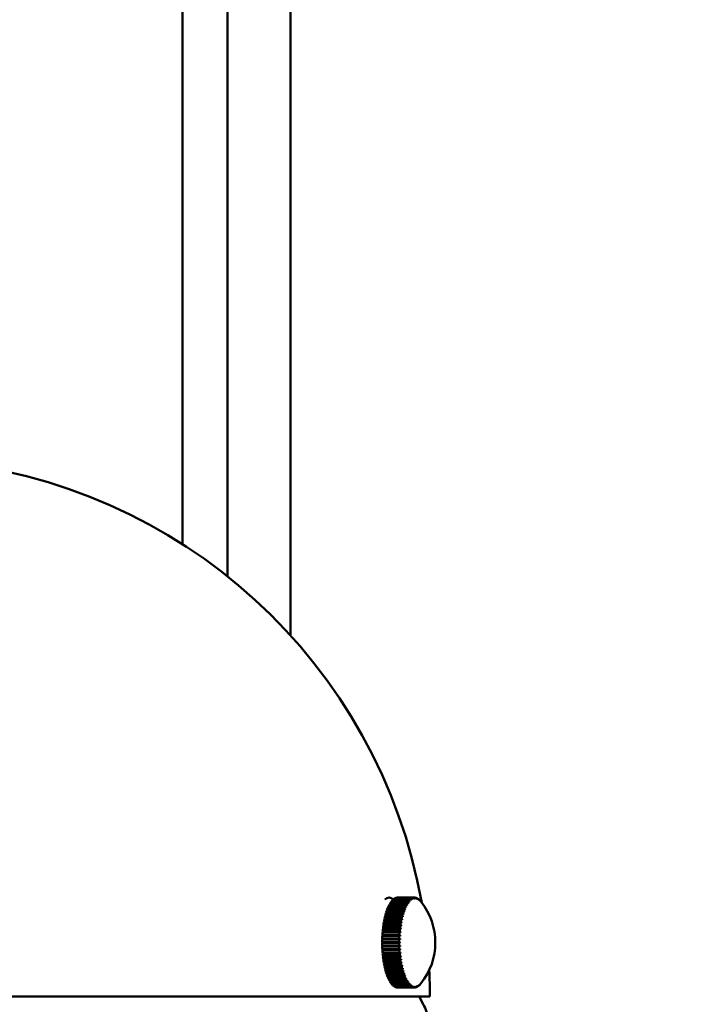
# Model space of a CAD drawing. Header units: millimetres. Extents: x 849 to 4035, y 828 to 3843.
# Tile 50 of 105: x 2337 to 2411, y 1695 to 1805. Entities that reach past the tile are written whole.
import ezdxf

# ---------------------------------------------------------------- set-up
doc = ezdxf.new("R2010")
doc.units = ezdxf.units.MM
doc.header["$LTSCALE"] = 15
doc.layers.add('Widoczne (ISO)', color=7, linetype='Continuous', lineweight=50)
doc.layers.add('Wymiar (ISO)', color=7, linetype='Continuous', lineweight=18)
doc.styles.add('Tekst notatki (ISO)', font='tahoma.ttf')
doc.dimstyles.new('Domyślne (ISO)', dxfattribs={"dimscale": 15, "dimtxt": 3, "dimasz": 3, "dimexe": 3.175, "dimexo": 0, "dimgap": 0.762, "dimtad": 1, "dimdec": 1, "dimlfac": 0.03937, "dimrnd": 1e-08, "dimzin": 0, "dimdsep": 46, "dimtxsty": 'Tekst notatki (ISO)', "dimblk": 'Filled-1', "dimcen": 0.09, "dimdle": 10, "dimse1": 1, "dimse2": 1, "dimclrd": 256, "dimclre": 256, "dimclrt": 256, "dimadec": 0, "dimazin": 0, "dimtfac": 0.666667, "dimtmove": 0, "dimatfit": 3, "dimfxl": 1, "dimtolj": 1, "dimlwd": 15, "dimlwe": 15, "dimarcsym": 0})

# ---------------------------------------------------------------- blocks, each defined once
blk = doc.blocks.new('Filled-1')
at = {"color": 0}
for p, q in [((0, 0), (-1, 0.25)), ((-1, 0.25), (-1, -0.25)), ((-1, 0), (0, 0)), ((-1, -0.25), (0, 0))]:
    blk.add_line(p, q, dxfattribs=at)
at = {"color": 0, "flags": 128}
blk.add_lwpolyline([(-1, -0.25), (0, 0), (-1, 0.25), (-1, -0.25)], dxfattribs=at)
at = {"color": 0}
blk.add_solid([(-1, -0.25), (0, 0), (-1, 0.25), (-1, -0.25)], dxfattribs=at)
blk = doc.blocks.new('*D6')
at = {"layer": 'Defpoints', "color": 0, "transparency": 16777216}
for p in [(2539.48, 1773.6), (2826.63, 1773.6), (2278.48, 1176.06)]:
    blk.add_point(p, dxfattribs=at)
at = {"layer": 'Wymiar (ISO)', "lineweight": 15, "transparency": 16777216}
blk.add_line((2826.63, 1221.06), (2826.63, 1728.6), dxfattribs=at)
at = {"layer": 'Wymiar (ISO)', "lineweight": 15, "transparency": 16777216, "xscale": 45, "yscale": 45, "zscale": 45}
for p, rotation in [((2826.63, 1773.6), 90), ((2826.63, 1176.06), 270)]:
    blk.add_blockref('Filled-1', p, dxfattribs=dict(at, rotation=rotation))
at = {"layer": 'Wymiar (ISO)', "lineweight": 18, "transparency": 16777216, "insert": (2692.21, 1366.31), "char_height": 45, "attachment_point": 1, "rotation": 90, "style": 'Tekst notatki (ISO)'}
blk.add_mtext('\\A1;23.5\\P598 mm', dxfattribs=at)
blk = doc.blocks.new('*D7')
at = {"layer": 'Defpoints', "color": 0, "transparency": 16777216}
for p in [(2505.32, 2308.97), (3058.48, 2308.97), (2278.48, 1176.06)]:
    blk.add_point(p, dxfattribs=at)
at = {"layer": 'Wymiar (ISO)', "lineweight": 15, "transparency": 16777216}
blk.add_line((3058.48, 1221.06), (3058.48, 2263.97), dxfattribs=at)
at = {"layer": 'Wymiar (ISO)', "lineweight": 15, "transparency": 16777216, "xscale": 45, "yscale": 45, "zscale": 45}
for p, rotation in [((3058.48, 2308.97), 90), ((3058.48, 1176.06), 270)]:
    blk.add_blockref('Filled-1', p, dxfattribs=dict(at, rotation=rotation))
at = {"layer": 'Wymiar (ISO)', "lineweight": 18, "transparency": 16777216, "insert": (2924.33, 1618.7), "char_height": 45, "attachment_point": 1, "rotation": 90, "style": 'Tekst notatki (ISO)'}
blk.add_mtext('\\A1;44.6\\P1133 mm', dxfattribs=at)

msp = doc.modelspace()

# ---------------------------------------------------------------- linework, layer by layer
at = {"layer": 'Widoczne (ISO)'}
for p, q in [((2354.98, 2273.6), (2354.98, 1746.38)), ((2359.98, 2273.6), (2359.98, 1742.8)), ((2366.98, 2273.6), (2366.98, 1736.24)), ((2377.95, 1707.06), (2377.97, 1707.06)), ((2378.27, 1706.7), (2380.15, 1706.7)), ((2378.28, 1706.66), (2378.27, 1706.7)), ((2380.25, 1706.8), (2378.37, 1706.8)), ((2378.4, 1706.83), (2380.28, 1706.83)), ((2378.4, 1706.8), (2378.4, 1706.83)), ((2380.38, 1706.91), (2378.5, 1706.91)), ((2378.53, 1706.94), (2380.41, 1706.94)), ((2378.53, 1706.91), (2378.53, 1706.94)), ((2380.51, 1706.99), (2378.63, 1706.99)), ((2378.66, 1707.01), (2380.54, 1707.01)), ((2378.66, 1706.99), (2378.66, 1707.01)), ((2380.64, 1707.04), (2378.76, 1707.04)), ((2378.79, 1707.05), (2380.67, 1707.05)), ((2378.79, 1707.04), (2378.79, 1707.05)), ((2380.77, 1707.06), (2378.89, 1707.06)), ((2380.31, 1706.74), (2380.34, 1706.74)), ((2380.45, 1706.84), (2380.46, 1706.84)), ((2380.77, 1707.06), (2380.81, 1707.06)), ((2380.92, 1707.04), (2380.94, 1707.04)), ((2381.06, 1706.99), (2381.08, 1706.99)), ((2381.19, 1706.91), (2381.21, 1706.91)), ((2381.33, 1706.8), (2381.34, 1706.8)), ((2377.71, 1705.64), (2379.59, 1705.64)), ((2377.74, 1705.57), (2377.71, 1705.64)), ((2379.67, 1705.83), (2377.79, 1705.83)), ((2377.81, 1705.9), (2379.69, 1705.9)), ((2377.83, 1705.83), (2377.81, 1705.9)), ((2379.77, 1706.08), (2377.89, 1706.08)), ((2377.92, 1706.14), (2379.8, 1706.14)), ((2377.93, 1706.08), (2377.92, 1706.14)), ((2379.88, 1706.3), (2378, 1706.3)), ((2378.03, 1706.35), (2379.91, 1706.35)), ((2378.04, 1706.3), (2378.03, 1706.35)), ((2380, 1706.5), (2378.12, 1706.5)), ((2378.15, 1706.54), (2380.03, 1706.54)), ((2378.16, 1706.5), (2378.15, 1706.54)), ((2380.12, 1706.66), (2378.24, 1706.66)), ((2379.68, 1705.82), (2379.78, 1705.82)), ((2379.8, 1706.06), (2379.88, 1706.06)), ((2379.92, 1706.27), (2379.99, 1706.27)), ((2380.05, 1706.45), (2380.1, 1706.45)), ((2380.18, 1706.61), (2380.22, 1706.61)), ((2381.46, 1706.66), (2381.46, 1706.66)), ((2379.32, 1704.64), (2377.44, 1704.64)), ((2377.46, 1704.72), (2379.34, 1704.72)), ((2377.49, 1704.67), (2377.46, 1704.72)), ((2377.48, 1704.64), (2377.49, 1704.67)), ((2377.49, 1704.67), (2379.44, 1704.67)), ((2379.4, 1704.96), (2377.52, 1704.96)), ((2377.54, 1705.05), (2379.42, 1705.05)), ((2377.57, 1704.99), (2377.54, 1705.05)), ((2377.56, 1704.96), (2377.57, 1704.99)), ((2377.57, 1704.99), (2379.51, 1704.99)), ((2379.48, 1705.27), (2377.6, 1705.27)), ((2377.62, 1705.35), (2379.5, 1705.35)), ((2377.65, 1705.29), (2377.62, 1705.35)), ((2377.64, 1705.27), (2377.65, 1705.29)), ((2377.65, 1705.29), (2379.59, 1705.29)), ((2379.57, 1705.57), (2377.69, 1705.57)), ((2377.74, 1705.57), (2377.74, 1705.57)), ((2379.57, 1705.57), (2379.68, 1705.57)), ((2379.16, 1703.56), (2377.28, 1703.56)), ((2377.29, 1703.66), (2379.17, 1703.66)), ((2377.32, 1703.63), (2377.29, 1703.66)), ((2377.31, 1703.56), (2377.32, 1703.63)), ((2379.2, 1703.93), (2377.32, 1703.93)), ((2377.32, 1703.63), (2379.27, 1703.63)), ((2377.34, 1704.03), (2379.22, 1704.03)), ((2377.37, 1703.99), (2377.34, 1704.03)), ((2377.36, 1703.93), (2377.37, 1703.99)), ((2377.37, 1703.99), (2379.31, 1703.99)), ((2379.26, 1704.29), (2377.38, 1704.29)), ((2377.39, 1704.38), (2379.27, 1704.38)), ((2377.43, 1704.34), (2377.39, 1704.38)), ((2377.42, 1704.29), (2377.43, 1704.34)), ((2377.43, 1704.34), (2379.37, 1704.34)), ((2379.08, 1702.41), (2377.2, 1702.41)), ((2377.21, 1702.51), (2379.09, 1702.51)), ((2377.24, 1702.5), (2377.21, 1702.51)), ((2377.22, 1702.9), (2379.1, 1702.9)), ((2377.26, 1702.88), (2377.22, 1702.9)), ((2379.1, 1702.8), (2377.22, 1702.8)), ((2379.12, 1703.19), (2377.24, 1703.19)), ((2377.24, 1702.5), (2379.19, 1702.5)), ((2377.24, 1702.41), (2377.24, 1702.5)), ((2377.25, 1703.28), (2379.13, 1703.28)), ((2377.28, 1703.26), (2377.25, 1703.28)), ((2377.25, 1702.8), (2377.26, 1702.88)), ((2377.26, 1702.88), (2379.2, 1702.88)), ((2377.28, 1703.26), (2379.23, 1703.26)), ((2377.28, 1703.19), (2377.28, 1703.26)), ((2377.2, 1702.12), (2379.08, 1702.12)), ((2377.23, 1702.12), (2377.2, 1702.12)), ((2379.08, 1702.02), (2377.2, 1702.02)), ((2377.2, 1701.72), (2379.08, 1701.72)), ((2377.21, 1701.63), (2377.24, 1701.63)), ((2379.09, 1701.63), (2377.21, 1701.63)), ((2377.22, 1701.33), (2379.1, 1701.33)), ((2377.22, 1701.24), (2377.26, 1701.25)), ((2379.1, 1701.24), (2377.22, 1701.24)), ((2377.23, 1702.12), (2379.18, 1702.12)), ((2377.23, 1702.02), (2377.23, 1702.12)), ((2377.24, 1701.63), (2377.24, 1701.72)), ((2379.19, 1701.63), (2377.24, 1701.63)), ((2377.26, 1701.25), (2377.25, 1701.33)), ((2379.2, 1701.25), (2377.26, 1701.25)), ((2377.24, 1700.95), (2379.12, 1700.95)), ((2377.25, 1700.85), (2377.28, 1700.87)), ((2379.13, 1700.85), (2377.25, 1700.85)), ((2377.28, 1700.87), (2377.28, 1700.95)), ((2379.23, 1700.87), (2377.28, 1700.87)), ((2377.28, 1700.57), (2379.16, 1700.57)), ((2377.29, 1700.47), (2377.32, 1700.51)), ((2379.17, 1700.47), (2377.29, 1700.47)), ((2377.32, 1700.51), (2377.31, 1700.57)), ((2379.27, 1700.51), (2377.32, 1700.51)), ((2377.32, 1700.2), (2379.2, 1700.2)), ((2377.34, 1700.11), (2377.37, 1700.15)), ((2377.37, 1700.15), (2377.36, 1700.2)), ((2379.31, 1700.15), (2377.37, 1700.15)), ((2379.21, 1700.11), (2377.34, 1700.11)), ((2377.38, 1699.84), (2379.26, 1699.84)), ((2377.39, 1699.75), (2377.42, 1699.8)), ((2379.27, 1699.75), (2377.39, 1699.75)), ((2377.42, 1699.8), (2377.42, 1699.84)), ((2379.37, 1699.8), (2377.42, 1699.8)), ((2377.44, 1699.5), (2379.32, 1699.5)), ((2377.46, 1699.41), (2377.49, 1699.46)), ((2379.34, 1699.41), (2377.46, 1699.41)), ((2377.49, 1699.46), (2377.48, 1699.5)), ((2379.43, 1699.46), (2377.49, 1699.46)), ((2377.51, 1699.17), (2379.39, 1699.17)), ((2377.54, 1699.09), (2377.56, 1699.15)), ((2379.41, 1699.09), (2377.54, 1699.09)), ((2377.56, 1699.15), (2377.56, 1699.17)), ((2379.51, 1699.15), (2377.56, 1699.15)), ((2377.6, 1698.86), (2379.48, 1698.86)), ((2377.62, 1698.78), (2377.65, 1698.85)), ((2379.5, 1698.78), (2377.62, 1698.78)), ((2377.65, 1698.85), (2377.64, 1698.86)), ((2379.59, 1698.85), (2377.65, 1698.85)), ((2377.69, 1698.57), (2379.57, 1698.57)), ((2377.71, 1698.49), (2377.74, 1698.57)), ((2379.59, 1698.49), (2377.71, 1698.49)), ((2379.68, 1698.57), (2377.74, 1698.57)), ((2377.74, 1698.57), (2377.74, 1698.57)), ((2377.78, 1698.3), (2379.66, 1698.3)), ((2377.81, 1698.23), (2377.83, 1698.3)), ((2379.69, 1698.23), (2377.81, 1698.23)), ((2377.89, 1698.05), (2379.77, 1698.05)), ((2377.92, 1697.99), (2377.93, 1698.05)), ((2379.8, 1697.99), (2377.92, 1697.99)), ((2379.78, 1698.31), (2379.68, 1698.31)), ((2379.88, 1698.07), (2379.8, 1698.07)), ((2378, 1697.83), (2379.88, 1697.83)), ((2378.03, 1697.78), (2378.04, 1697.83)), ((2379.91, 1697.78), (2378.03, 1697.78)), ((2378.12, 1697.63), (2380, 1697.63)), ((2378.15, 1697.59), (2378.15, 1697.63)), ((2380.03, 1697.59), (2378.15, 1697.59)), ((2378.24, 1697.46), (2380.12, 1697.46)), ((2378.27, 1697.43), (2378.27, 1697.46)), ((2380.15, 1697.43), (2378.27, 1697.43)), ((2378.36, 1697.32), (2380.24, 1697.32)), ((2378.4, 1697.29), (2378.4, 1697.32)), ((2380.27, 1697.29), (2378.4, 1697.29)), ((2378.49, 1697.21), (2380.37, 1697.21)), ((2378.53, 1697.19), (2378.53, 1697.21)), ((2380.4, 1697.19), (2378.53, 1697.19)), ((2378.62, 1697.13), (2380.5, 1697.13)), ((2378.66, 1697.12), (2378.66, 1697.13)), ((2380.54, 1697.12), (2378.66, 1697.12)), ((2378.76, 1697.08), (2380.64, 1697.08)), ((2378.79, 1697.07), (2378.79, 1697.08)), ((2380.67, 1697.07), (2378.79, 1697.07)), ((2378.89, 1697.06), (2380.77, 1697.06)), ((2378.92, 1697.06), (2378.92, 1697.06)), ((2380.8, 1697.06), (2378.92, 1697.06)), ((2379.99, 1697.86), (2379.92, 1697.86)), ((2380.1, 1697.68), (2380.05, 1697.68)), ((2380.22, 1697.52), (2380.18, 1697.52)), ((2380.34, 1697.39), (2380.31, 1697.39)), ((2380.46, 1697.29), (2380.44, 1697.29)), ((2380.94, 1697.08), (2380.91, 1697.08)), ((2381.07, 1697.13), (2381.05, 1697.13)), ((2381.2, 1697.21), (2381.19, 1697.21)), ((2381.33, 1697.32), (2381.32, 1697.32)), ((2381.46, 1697.46), (2381.46, 1697.46)), ((2263.01, 1696.06), (2382.51, 1696.06)), ((2381.32, 1696.06), (2381.77, 1695.19))]:
    msp.add_line(p, q, dxfattribs=at)
for centre, radius, start, end in [((2322.76, 1696.06), 59.75, 10.0517, 85.1998), ((2375.86, 1702.06), 7.25, 321.155, 38.6564), ((2322.76, 1696.06), 59.75, 0, 2.8436), ((2377.34, 1692.88), 5, 7.1241, 27.4943)]:
    msp.add_arc(centre, radius, start, end, dxfattribs=at)
for centre, major_axis, ratio, start_param, end_param in [((2377.97, 1702.06), (0, 5), 0.34202, 6.004858, 6.572872), ((2378.91, 1702.06), (0, 5), 0.34202, 0.322959, 0.381498), ((2378.91, 1702.06), (0, 5), 0.34202, 0.244419, 0.302958), ((2378.91, 1702.06), (0, 5), 0.34202, 0.165879, 0.224419), ((2378.91, 1702.06), (0, 5), 0.34202, 0.087339, 0.145879), ((2378.91, 1702.06), (0, 5), 0.34202, 0.0088, 0.067339), ((2380.79, 1702.06), (0, 5), 0.34202, 0.322959, 0.381498), ((2375.87, 1702.08), (5.58, -4.63), 0.868594, 1.507241, 1.522779), ((2375.84, 1702.05), (-4.98, 5.27), 0.894049, 4.755743, 4.77128), ((2380.79, 1702.06), (0, 5), 0.34202, 0.244419, 0.302958), ((2375.87, 1702.08), (4.98, -5.27), 0.894049, 1.61415, 1.629687), ((2380.86, 1702.06), (0, 4.92), 0.34202, 0.302791, 0.323126), ((2375.84, 1702.05), (-4.15, 5.94), 0.913992, 4.88982, 4.905357), ((2380.79, 1702.06), (0, 5), 0.34202, 0.165879, 0.224419), ((2375.87, 1702.07), (4.15, -5.94), 0.913992, 1.748227, 1.763765), ((2380.86, 1702.06), (0, 4.92), 0.34202, 0.224252, 0.244586), ((2375.84, 1702.05), (-3.03, 6.59), 0.928299, 5.054664, 5.070201), ((2380.79, 1702.06), (0, 5), 0.34202, 0.087339, 0.145879), ((2375.87, 1702.07), (3.03, -6.59), 0.928299, 1.913071, 1.928608), ((2380.86, 1702.06), (0, 4.92), 0.34202, 0.145712, 0.166046), ((2375.84, 1702.06), (-1.6, 7.07), 0.936884, 5.248669, 5.264206), ((2380.79, 1702.06), (0, 5), 0.34202, 0.0088, 0.067339), ((2375.87, 1702.07), (1.6, -7.07), 0.936884, 2.107076, 2.122613), ((2380.86, 1702.06), (0, 4.92), 0.34202, 0.067172, 0.087506), ((2375.84, 1702.06), (0.03, 7.25), 0.939692, 5.461138, 5.476676), ((2375.87, 1702.06), (-0.03, -7.25), 0.939692, 2.319546, 2.335083), ((2380.79, 1702.06), (0, 5), 0.34202, 6.213445, 6.271984), ((2380.86, 1702.06), (0, 4.92), 0.34202, 6.271817, 6.292152), ((2375.84, 1702.07), (1.65, 7.06), 0.936707, 5.673296, 5.688833), ((2375.87, 1702.06), (-1.65, -7.06), 0.936707, 2.531703, 2.54724), ((2380.79, 1702.06), (0, 5), 0.34202, 6.134905, 6.193445), ((2380.86, 1702.06), (0, 4.92), 0.34202, 6.193278, 6.213612), ((2375.84, 1702.07), (3.07, 6.57), 0.927946, 5.866516, 5.882053), ((2375.87, 1702.05), (-3.07, -6.57), 0.927946, 2.724923, 2.74046), ((2380.79, 1702.06), (0, 5), 0.34202, 6.056365, 6.114905), ((2380.86, 1702.06), (0, 4.92), 0.34202, 6.114738, 6.135072), ((2375.84, 1702.07), (4.18, 5.92), 0.913465, 6.030404, 6.045942), ((2375.87, 1702.05), (4.18, 5.92), 0.913465, 6.030404, 6.045942), ((2380.79, 1702.06), (0, 5), 0.34202, 5.977826, 6.036365), ((2380.86, 1702.06), (0, 4.92), 0.34202, 6.036198, 6.056532), ((2375.84, 1702.08), (5, 5.25), 0.893351, 6.163583, 6.17912), ((2375.87, 1702.05), (5, 5.25), 0.893351, 6.163583, 6.17912), ((2380.79, 1702.06), (0, 5), 0.34202, 5.899286, 5.957825), ((2380.86, 1702.06), (0, 4.92), 0.34202, 5.957658, 5.977993), ((2375.84, 1702.08), (5.6, 4.61), 0.86773, 6.26974, 6.285277), ((2378.91, 1702.06), (0, 5), 0.34202, 0.715658, 0.774197), ((2378.91, 1702.06), (0, 5), 0.34202, 0.637118, 0.695658), ((2378.91, 1702.06), (0, 5), 0.34202, 0.558578, 0.617118), ((2378.91, 1702.06), (0, 5), 0.34202, 0.480038, 0.538578), ((2378.91, 1702.06), (0, 5), 0.34202, 0.401499, 0.460038), ((2380.79, 1702.06), (0, 5), 0.34202, 0.715658, 0.774197), ((2375.87, 1702.1), (6.86, -2.35), 0.66526, 1.221303, 1.23684), ((2375.84, 1702.03), (-6.73, 2.7), 0.71528, 4.398459, 4.413997), ((2380.79, 1702.06), (0, 5), 0.34202, 0.637118, 0.695658), ((2375.87, 1702.09), (6.73, -2.7), 0.71528, 1.256867, 1.272404), ((2380.86, 1702.06), (0, -4.92), 0.34202, 3.837083, 3.857418), ((2375.84, 1702.03), (-6.56, 3.09), 0.76089, 4.442218, 4.457756), ((2380.79, 1702.06), (0, 5), 0.34202, 0.558578, 0.617118), ((2375.87, 1702.09), (6.56, -3.09), 0.76089, 1.300626, 1.316163), ((2380.86, 1702.06), (0, -4.92), 0.34202, 3.758543, 3.778878), ((2375.84, 1702.04), (-6.33, 3.54), 0.801809, 4.496401, 4.511938), ((2380.79, 1702.06), (0, 5), 0.34202, 0.480038, 0.538578), ((2375.87, 1702.09), (6.33, -3.54), 0.801809, 1.354809, 1.370346), ((2380.86, 1702.06), (0, -4.92), 0.34202, 3.680003, 3.700338), ((2375.84, 1702.04), (-6.01, 4.05), 0.837784, 4.56398, 4.579517), ((2380.79, 1702.06), (0, 5), 0.34202, 0.401499, 0.460038), ((2375.87, 1702.08), (6.01, -4.05), 0.837784, 1.422387, 1.437925), ((2380.86, 1702.06), (0, -4.92), 0.34202, 3.601464, 3.621798), ((2375.84, 1702.04), (-5.58, 4.63), 0.868594, 4.648834, 4.664371), ((2380.86, 1702.06), (0, 4.92), 0.34202, 0.381331, 0.401666), ((2375.87, 1702.04), (5.6, 4.61), 0.86773, 6.26974, 6.285277), ((2380.86, 1702.06), (0, 4.92), 0.34202, 5.879118, 5.899453), ((2378.91, 1702.06), (0, 5), 0.34202, 1.029817, 1.088357), ((2378.91, 1702.06), (0, 5), 0.34202, 0.951277, 1.009817), ((2378.91, 1702.06), (0, 5), 0.34202, 0.872737, 0.931277), ((2378.91, 1702.06), (0, 5), 0.34202, 0.794198, 0.852737), ((2380.79, 1702.06), (0, 5), 0.34202, 1.029817, 1.088357), ((2375.85, 1702.02), (-7.09, 1.49), 0.49195, 4.290766, 4.306304), ((2380.79, 1702.06), (0, 5), 0.34202, 0.951277, 1.009817), ((2375.86, 1702.1), (7.09, -1.49), 0.49195, 1.149174, 1.164711), ((2375.85, 1702.02), (-7.03, 1.75), 0.55325, 4.310134, 4.325671), ((2380.79, 1702.06), (0, 5), 0.34202, 0.872737, 0.931277), ((2375.87, 1702.1), (7.03, -1.75), 0.55325, 1.168542, 1.184079), ((2380.86, 1702.06), (0, -4.92), 0.34202, 4.151242, 4.171577), ((2375.84, 1702.02), (-6.96, 2.04), 0.611139, 4.333867, 4.349405), ((2380.86, 1702.06), (0, -4.92), 0.34202, 4.072703, 4.093037), ((2380.79, 1702.06), (0, 5), 0.34202, 0.794198, 0.852737), ((2375.87, 1702.1), (6.96, -2.04), 0.611139, 1.192275, 1.207812), ((2375.84, 1702.03), (-6.86, 2.35), 0.66526, 4.362896, 4.378433), ((2380.86, 1702.06), (0, -4.92), 0.34202, 3.994163, 4.014497), ((2380.86, 1702.06), (0, -4.92), 0.34202, 3.915623, 3.935957), ((2378.91, 1702.06), (0, 5), 0.34202, 1.265437, 1.323976), ((2378.91, 1702.06), (0, 5), 0.34202, 1.186897, 1.245436), ((2378.91, 1702.06), (0, 5), 0.34202, 1.108357, 1.166896), ((2380.79, 1702.06), (0, 5), 0.34202, 1.265437, 1.323976), ((2375.85, 1702.01), (-7.21, 0.8), 0.291454, 4.252679, 4.268216), ((2380.79, 1702.06), (0, 5), 0.34202, 1.186897, 1.245436), ((2375.86, 1702.11), (7.21, -0.8), 0.291454, 1.111086, 1.126623), ((2375.85, 1702.02), (-7.18, 1.02), 0.360647, 4.262501, 4.278038), ((2380.79, 1702.06), (0, 5), 0.34202, 1.108357, 1.166896), ((2375.86, 1702.11), (7.18, -1.02), 0.360647, 1.120908, 1.136445), ((2375.85, 1702.02), (-7.14, 1.25), 0.427616, 4.275064, 4.290602), ((2380.86, 1702.06), (0, -4.92), 0.34202, 4.386862, 4.407196), ((2375.86, 1702.11), (7.14, -1.25), 0.427616, 1.133472, 1.149009), ((2380.86, 1702.06), (0, -4.92), 0.34202, 4.308322, 4.328656), ((2380.86, 1702.06), (0, -4.92), 0.34202, 4.229782, 4.250117), ((2378.91, 1702.06), (0, 5), 0.34202, 1.501056, 1.559596), ((2378.91, 1702.06), (0, 5), 0.34202, 1.422516, 1.481056), ((2378.91, 1702.06), (0, 5), 0.34202, 1.343976, 1.402516), ((2375.85, 1702.01), (-7.25, 0.2), 0.074852, 4.237133, 4.25267), ((2380.79, 1702.06), (0, 5), 0.34202, 1.501056, 1.559596), ((2380.79, 1702.06), (0, 5), 0.34202, 1.422516, 1.481056), ((2375.86, 1702.11), (7.25, -0.2), 0.074852, 1.095541, 1.111078), ((2380.79, 1702.06), (0, 5), 0.34202, 1.343976, 1.402516), ((2375.86, 1702.11), (7.24, -0.4), 0.148115, 1.098579, 1.114116), ((2375.85, 1702.01), (-7.24, 0.4), 0.148115, 4.240171, 4.255709), ((2375.85, 1702.01), (-7.23, 0.6), 0.220464, 4.245306, 4.260843), ((2375.86, 1702.11), (7.23, -0.6), 0.220464, 1.103713, 1.11925), ((2380.86, 1702.06), (0, -4.92), 0.34202, 4.622481, 4.642816), ((2380.86, 1702.06), (0, -4.92), 0.34202, 4.543941, 4.564276), ((2380.86, 1702.06), (0, -4.92), 0.34202, 4.465402, 4.485736), ((2378.91, 1702.06), (0, 5), 0.34202, 1.579596, 1.638135), ((2378.91, 1702.06), (0, 5), 0.34202, 1.658136, 1.716675), ((2378.91, 1702.06), (0, 5), 0.34202, 1.736675, 1.795215), ((2375.86, 1702.11), (7.25, 0), 0.001128, 1.094517, 1.110054), ((2375.86, 1702.01), (-7.25, 0), 0.001128, 4.236109, 4.251646), ((2380.79, 1702.06), (0, 5), 0.34202, 1.579596, 1.638135), ((2375.85, 1702.11), (7.25, 0.19), 0.072603, 5.172168, 5.187706), ((2375.86, 1702.01), (-7.25, -0.19), 0.072603, 2.030576, 2.046113), ((2380.79, 1702.06), (0, 5), 0.34202, 1.658136, 1.716675), ((2375.85, 1702.11), (7.24, 0.39), 0.145886, 5.169193, 5.18473), ((2375.86, 1702.01), (-7.24, -0.39), 0.145886, 2.0276, 2.043137), ((2380.79, 1702.06), (0, 5), 0.34202, 1.736675, 1.795215), ((2380.86, 1702.06), (0, -4.92), 0.34202, 4.701021, 4.721356), ((2380.86, 1702.06), (0, -4.92), 0.34202, 4.779561, 4.799895), ((2380.86, 1702.06), (0, -4.92), 0.34202, 4.858101, 4.878435), ((2378.91, 1702.06), (0, 5), 0.34202, 1.815215, 1.873755), ((2378.91, 1702.06), (0, 5), 0.34202, 1.893755, 1.952295), ((2375.85, 1702.11), (7.23, 0.59), 0.21827, 5.164124, 5.179661), ((2375.86, 1702.01), (-7.23, -0.59), 0.21827, 2.022531, 2.038069), ((2380.79, 1702.06), (0, 5), 0.34202, 1.815215, 1.873755), ((2375.85, 1702.11), (7.21, 0.8), 0.289308, 5.156822, 5.17236), ((2375.86, 1702.01), (-7.21, -0.8), 0.289308, 2.01523, 2.030767), ((2380.79, 1702.06), (0, 5), 0.34202, 1.893755, 1.952295), ((2375.85, 1702.11), (7.18, 1.01), 0.358562, 5.147079, 5.162617), ((2375.86, 1702.02), (-7.18, -1.01), 0.358562, 2.005487, 2.021024), ((2380.86, 1702.06), (0, -4.92), 0.34202, 4.936641, 4.956975), ((2380.86, 1702.06), (0, -4.92), 0.34202, 5.01518, 5.035515), ((2380.86, 1702.06), (0, -4.92), 0.34202, 5.09372, 5.114055), ((2378.91, 1702.06), (0, 5), 0.34202, 1.972295, 2.030834), ((2378.91, 1702.06), (0, 5), 0.34202, 2.050835, 2.109374), ((2378.91, 1702.06), (0, 5), 0.34202, 2.129375, 2.187914), ((2378.91, 1702.06), (0, 5), 0.34202, 2.207914, 2.266454), ((2380.79, 1702.06), (0, 5), 0.34202, 1.972295, 2.030834), ((2375.85, 1702.11), (7.14, 1.24), 0.425606, 5.134605, 5.150142), ((2375.86, 1702.02), (-7.14, -1.24), 0.425606, 1.993012, 2.008549), ((2380.79, 1702.06), (0, 5), 0.34202, 2.050835, 2.109374), ((2375.85, 1702.1), (7.1, 1.48), 0.490026, 5.119006, 5.134543), ((2375.86, 1702.02), (-7.1, -1.48), 0.490026, 1.977413, 1.99295), ((2380.79, 1702.06), (0, 5), 0.34202, 2.129375, 2.187914), ((2380.86, 1702.06), (0, -4.92), 0.34202, 5.17226, 5.192594), ((2375.85, 1702.1), (7.04, 1.74), 0.551424, 5.099759, 5.115297), ((2375.87, 1702.02), (-7.04, -1.74), 0.551424, 1.958167, 1.973704), ((2380.79, 1702.06), (0, 5), 0.34202, 2.207914, 2.266454), ((2380.86, 1702.06), (0, -4.92), 0.34202, 5.2508, 5.271134), ((2380.86, 1702.06), (0, -4.92), 0.34202, 5.32934, 5.349674), ((2378.91, 1702.06), (0, 5), 0.34202, 2.286454, 2.344994), ((2378.91, 1702.06), (0, 5), 0.34202, 2.364994, 2.423533), ((2378.91, 1702.06), (0, 5), 0.34202, 2.443534, 2.502073), ((2378.91, 1702.06), (0, 5), 0.34202, 2.522074, 2.580613), ((2375.84, 1702.1), (6.96, 2.03), 0.609423, 5.076172, 5.091709), ((2375.87, 1702.02), (-6.96, -2.03), 0.609423, 1.934579, 1.950117), ((2380.79, 1702.06), (0, 5), 0.34202, 2.286454, 2.344994), ((2380.86, 1702.06), (0, -4.92), 0.34202, 5.407879, 5.428214), ((2375.84, 1702.1), (6.86, 2.34), 0.663665, 5.047322, 5.062859), ((2375.87, 1702.03), (-6.86, -2.34), 0.663665, 1.905729, 1.921267), ((2380.79, 1702.06), (0, 5), 0.34202, 2.364994, 2.423533), ((2380.86, 1702.06), (0, -4.92), 0.34202, 5.486419, 5.506754), ((2375.84, 1702.09), (6.73, 2.69), 0.713815, 5.01198, 5.027518), ((2375.87, 1702.03), (-6.73, -2.69), 0.713815, 1.870388, 1.885925), ((2380.79, 1702.06), (0, 5), 0.34202, 2.443534, 2.502073), ((2380.86, 1702.06), (0, -4.92), 0.34202, 5.564959, 5.585294), ((2375.84, 1702.09), (6.56, 3.08), 0.759564, 4.968502, 4.984039), ((2375.87, 1702.03), (-6.56, -3.08), 0.759564, 1.826909, 1.842446), ((2380.79, 1702.06), (0, 5), 0.34202, 2.522074, 2.580613), ((2380.86, 1702.06), (0, -4.92), 0.34202, 5.643499, 5.663833), ((2378.91, 1702.06), (0, 5), 0.34202, 2.600613, 2.659153), ((2378.91, 1702.06), (0, 5), 0.34202, 2.679153, 2.737693), ((2378.91, 1702.06), (0, -5), 0.34202, 5.899286, 5.957825), ((2378.91, 1702.06), (0, -5), 0.34202, 5.977826, 6.036365), ((2378.91, 1702.06), (0, -5), 0.34202, 6.056365, 6.114905), ((2378.91, 1702.06), (0, -5), 0.34202, 6.134905, 6.193445), ((2378.91, 1702.06), (0, -5), 0.34202, 6.213445, 6.271984), ((2375.84, 1702.09), (6.33, 3.53), 0.80063, 4.914677, 4.930215), ((2375.87, 1702.04), (-6.33, -3.53), 0.80063, 1.773085, 1.788622), ((2380.79, 1702.06), (0, 5), 0.34202, 2.600613, 2.659153), ((2380.86, 1702.06), (0, -4.92), 0.34202, 5.722039, 5.742373), ((2375.84, 1702.08), (6.02, 4.03), 0.836759, 4.847561, 4.863098), ((2375.87, 1702.04), (-6.02, -4.03), 0.836759, 1.705968, 1.721505), ((2380.79, 1702.06), (0, 5), 0.34202, 2.679153, 2.737693), ((2380.86, 1702.06), (0, -4.92), 0.34202, 5.800579, 5.820913), ((2375.84, 1702.08), (5.6, 4.61), 0.86773, 4.763302, 4.778839), ((2375.87, 1702.04), (-5.6, -4.61), 0.86773, 1.621709, 1.637246), ((2380.79, 1702.06), (0, -5), 0.34202, 5.899286, 5.957825), ((2380.86, 1702.06), (0, -4.92), 0.34202, 5.879118, 5.899453), ((2375.84, 1702.08), (5, 5.25), 0.893351, 4.657144, 4.672682), ((2375.87, 1702.05), (-5, -5.25), 0.893351, 1.515552, 1.531089), ((2380.79, 1702.06), (0, -5), 0.34202, 5.977826, 6.036365), ((2380.86, 1702.06), (0, -4.92), 0.34202, 5.957658, 5.977993), ((2375.84, 1702.07), (4.18, 5.92), 0.913465, 4.523966, 4.539503), ((2375.87, 1702.05), (-4.18, -5.92), 0.913465, 1.382373, 1.397911), ((2380.79, 1702.06), (0, -5), 0.34202, 6.056365, 6.114905), ((2380.86, 1702.06), (0, -4.92), 0.34202, 6.036198, 6.056532), ((2375.84, 1702.07), (3.07, 6.57), 0.927946, 4.360077, 4.375614), ((2375.87, 1702.05), (-3.07, -6.57), 0.927946, 1.218485, 1.234022), ((2380.79, 1702.06), (0, -5), 0.34202, 6.134905, 6.193445), ((2380.86, 1702.06), (0, -4.92), 0.34202, 6.114738, 6.135072), ((2375.84, 1702.07), (1.65, 7.06), 0.936707, 4.166857, 4.182394), ((2375.87, 1702.06), (-1.65, -7.06), 0.936707, 1.025265, 1.040802), ((2380.79, 1702.06), (0, -5), 0.34202, 6.213445, 6.271984), ((2380.86, 1702.06), (0, -4.92), 0.34202, 6.193278, 6.213612), ((2375.84, 1702.06), (0.03, 7.25), 0.939692, 3.9547, 3.970237), ((2375.87, 1702.06), (-0.03, -7.25), 0.939692, 0.813107, 0.828645), ((2380.79, 1702.06), (0, -5), 0.34202, 0.0088, 0.067339), ((2380.86, 1702.06), (0, -4.92), 0.34202, 6.271817, 6.292152), ((2375.84, 1702.06), (-1.6, 7.07), 0.936884, 3.74223, 3.757768), ((2375.87, 1702.07), (1.6, -7.07), 0.936884, 0.600638, 0.616175), ((2380.79, 1702.06), (0, -5), 0.34202, 0.087339, 0.145879), ((2380.86, 1702.06), (0, -4.92), 0.34202, 0.067172, 0.087506), ((2375.84, 1702.05), (-3.03, 6.59), 0.928299, 3.548225, 3.563763), ((2375.87, 1702.07), (3.03, -6.59), 0.928299, 0.406633, 0.42217), ((2380.79, 1702.06), (0, -5), 0.34202, 0.165879, 0.224419), ((2380.86, 1702.06), (0, -4.92), 0.34202, 0.145712, 0.166046), ((2375.84, 1702.05), (4.15, -5.94), 0.913992, 0.241789, 0.257326), ((2375.87, 1702.07), (4.15, -5.94), 0.913992, 0.241789, 0.257326), ((2380.79, 1702.06), (0, -5), 0.34202, 0.244419, 0.302958), ((2380.86, 1702.06), (0, -4.92), 0.34202, 0.224252, 0.244586), ((2375.84, 1702.05), (4.98, -5.27), 0.894049, 0.107712, 0.123249), ((2380.79, 1702.06), (0, -5), 0.34202, 0.322959, 0.381498), ((2375.87, 1702.08), (4.98, -5.27), 0.894049, 0.107712, 0.123249), ((2380.86, 1702.06), (0, -4.92), 0.34202, 0.302791, 0.323126), ((2375.84, 1702.04), (5.58, -4.63), 0.868594, 0.000803, 0.01634), ((2375.87, 1702.08), (5.58, -4.63), 0.868594, 0.000803, 0.01634), ((2380.86, 1702.06), (0, -4.92), 0.34202, 0.381331, 0.401666)]:
    msp.add_ellipse(centre, major_axis=major_axis, ratio=ratio, start_param=start_param, end_param=end_param, dxfattribs=at)

# ---------------------------------------------------------------- dimensions: what is measured, and where the dimension line sits
at = {"layer": 'Wymiar (ISO)', "lineweight": 18}
for base, p2, angle, text, picture, middle in [((3058.48, 2308.97), (2505.32, 2308.97), 270, '<>\\P1133 mm', '*D7', (3058.48, 1742.58)), ((2826.63, 1773.6), (2539.48, 1773.6), 90, '<>\\P598 mm', '*D6', (2826.63, 1474.83))]:
    dim = msp.add_linear_dim(base=base, p1=(2278.48, 1176.06), p2=p2, angle=angle, text=text, dimstyle='Domyślne (ISO)', override={"dimgap": 0.762, "dimdec": 1, "dimlfac": 0.03937, "dimpost": '\\X', "dimse1": 1, "dimse2": 1, "dimtol": 0, "dimlim": 0, "dimtp": 0, "dimtm": 0, "dimtdec": 2, "dimtofl": 0, "dimatfit": 1, "dimtvp": -0.25}, dxfattribs=at)
    dim.commit()
    dim.dimension.update_dxf_attribs({"geometry": picture, "text_midpoint": middle, "dimtype": 160})

doc.saveas('drawing.dxf')
